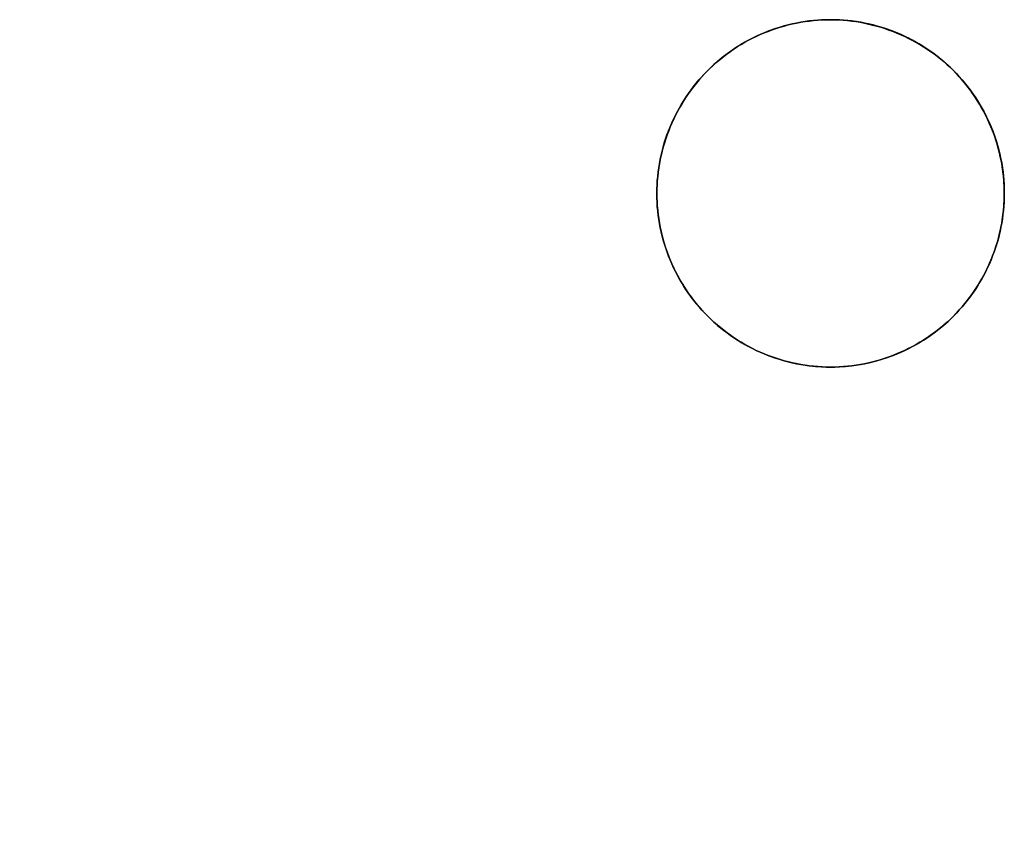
# Model space of a CAD drawing. Header units: millimetres. Extents: x -88 to 88, y -12 to 103.
# Tile 83 of 256: x -84.5 to -80.25, y 30.95 to 34.45. Entities that reach past the tile are written whole.
import ezdxf

# ---------------------------------------------------------------- set-up
doc = ezdxf.new("R2010")
doc.units = ezdxf.units.MM
doc.layers.add('TOP', color=7, linetype='Continuous', true_color=0xc80000)

msp = doc.modelspace()

# ---------------------------------------------------------------- linework, layer by layer
at = {"layer": 'TOP', "color": 254, "true_color": 0xcad1ee, "extrusion": (0.999999, -0.001241, -4.41575e-05)}
msp.add_lwpolyline([(6.7429, 8.921), (55.6592, 10.6616)], dxfattribs=at)
at = {"layer": 'TOP', "color": 254, "true_color": 0xcad1ee}
for points in [[(-80.25, 33.7), (-80.2504, 33.7259), (-80.2518, 33.7517), (-80.254, 33.7775), (-80.2571, 33.8032), (-80.2611, 33.8288), (-80.266, 33.8542), (-80.2718, 33.8795), (-80.2784, 33.9045), (-80.2859, 33.9293), (-80.2943, 33.9538), (-80.3034, 33.978), (-80.3134, 34.0019), (-80.3243, 34.0254), (-80.3359, 34.0485), (-80.3483, 34.0713), (-80.3615, 34.0935), (-80.3755, 34.1153), (-80.3902, 34.1366), (-80.4056, 34.1574), (-80.4218, 34.1777), (-80.4386, 34.1973), (-80.4561, 34.2164), (-80.4743, 34.2349), (-80.493, 34.2527), (-80.5124, 34.2699), (-80.5324, 34.2864), (-80.5529, 34.3022), (-80.574, 34.3172), (-80.5955, 34.3316), (-80.6176, 34.3452), (-80.64, 34.358), (-80.663, 34.37), (-80.6863, 34.3812), (-80.71, 34.3917), (-80.734, 34.4013), (-80.7584, 34.41), (-80.7831, 34.4179), (-80.808, 34.425), (-80.8331, 34.4312), (-80.8584, 34.4365), (-80.884, 34.441), (-80.9096, 34.4445), (-80.9353, 34.4472), (-80.9612, 34.449), (-80.9871, 34.4499), (-81.0129, 34.4499), (-81.0388, 34.449), (-81.0647, 34.4472), (-81.0904, 34.4445), (-81.116, 34.441), (-81.1416, 34.4365), (-81.1669, 34.4312), (-81.192, 34.425), (-81.2169, 34.4179), (-81.2416, 34.41), (-81.266, 34.4013), (-81.29, 34.3917), (-81.3137, 34.3812), (-81.337, 34.37), (-81.36, 34.358), (-81.3824, 34.3452), (-81.4045, 34.3316), (-81.426, 34.3172), (-81.4471, 34.3022), (-81.4676, 34.2864), (-81.4876, 34.2699), (-81.507, 34.2527), (-81.5257, 34.2349), (-81.5439, 34.2164), (-81.5614, 34.1973), (-81.5782, 34.1777), (-81.5944, 34.1574), (-81.6098, 34.1366), (-81.6245, 34.1153), (-81.6385, 34.0935), (-81.6517, 34.0713), (-81.6641, 34.0485), (-81.6757, 34.0254), (-81.6866, 34.0019), (-81.6966, 33.978), (-81.7057, 33.9538), (-81.7141, 33.9293), (-81.7216, 33.9045), (-81.7282, 33.8795), (-81.734, 33.8542), (-81.7389, 33.8288), (-81.7429, 33.8032), (-81.746, 33.7775), (-81.7482, 33.7517), (-81.7496, 33.7259), (-81.75, 33.7)], [(-81.75, 33.7), (-81.7496, 33.6741), (-81.7482, 33.6483), (-81.746, 33.6225), (-81.7429, 33.5968), (-81.7389, 33.5712), (-81.734, 33.5458), (-81.7282, 33.5205), (-81.7216, 33.4955), (-81.7141, 33.4707), (-81.7057, 33.4462), (-81.6966, 33.422), (-81.6866, 33.3981), (-81.6757, 33.3746), (-81.6641, 33.3515), (-81.6517, 33.3287), (-81.6385, 33.3065), (-81.6245, 33.2847), (-81.6098, 33.2634), (-81.5944, 33.2426), (-81.5782, 33.2223), (-81.5614, 33.2027), (-81.5439, 33.1836), (-81.5257, 33.1651), (-81.507, 33.1473), (-81.4876, 33.1301), (-81.4676, 33.1136), (-81.4471, 33.0978), (-81.426, 33.0828), (-81.4045, 33.0684), (-81.3824, 33.0548), (-81.36, 33.042), (-81.337, 33.03), (-81.3137, 33.0188), (-81.29, 33.0083), (-81.266, 32.9987), (-81.2416, 32.99), (-81.2169, 32.9821), (-81.192, 32.975), (-81.1669, 32.9688), (-81.1416, 32.9635), (-81.116, 32.959), (-81.0904, 32.9555), (-81.0647, 32.9528), (-81.0388, 32.951), (-81.0129, 32.9501), (-80.9871, 32.9501), (-80.9612, 32.951), (-80.9353, 32.9528), (-80.9096, 32.9555), (-80.884, 32.959), (-80.8584, 32.9635), (-80.8331, 32.9688), (-80.808, 32.975), (-80.7831, 32.9821), (-80.7584, 32.99), (-80.734, 32.9987), (-80.71, 33.0083), (-80.6863, 33.0188), (-80.663, 33.03), (-80.64, 33.042), (-80.6176, 33.0548), (-80.5955, 33.0684), (-80.574, 33.0828), (-80.5529, 33.0978), (-80.5324, 33.1136), (-80.5124, 33.1301), (-80.493, 33.1473), (-80.4743, 33.1651), (-80.4561, 33.1836), (-80.4386, 33.2027), (-80.4218, 33.2223), (-80.4056, 33.2426), (-80.3902, 33.2634), (-80.3755, 33.2847), (-80.3615, 33.3065), (-80.3483, 33.3287), (-80.3359, 33.3515), (-80.3243, 33.3746), (-80.3134, 33.3981), (-80.3034, 33.422), (-80.2943, 33.4462), (-80.2859, 33.4707), (-80.2784, 33.4955), (-80.2718, 33.5205), (-80.266, 33.5458), (-80.2611, 33.5712), (-80.2571, 33.5968), (-80.254, 33.6225), (-80.2518, 33.6483), (-80.2504, 33.6741), (-80.25, 33.7)]]:
    msp.add_lwpolyline(points, dxfattribs=at)
at = {"layer": 'TOP', "color": 254, "true_color": 0xcad1ee, "extrusion": (1, 0, 0)}
for points in [[(34.45, 12.7586), (32.95, 12.7053)], [(32.95, 12.7054), (32.95, 13.0058)]]:
    msp.add_lwpolyline(points, dxfattribs=at)
at = {"layer": 'TOP', "color": 254, "true_color": 0xcad1ee, "extrusion": (-3.4898e-18, 1, 1.71753e-09)}
msp.add_lwpolyline([(81.75, 13.0011), (81.75, 12.7006)], dxfattribs=at)
at = {"layer": 'TOP', "color": 254, "true_color": 0xcad1ee, "extrusion": (-9.81429e-07, 1, -4.08849e-08)}
msp.add_lwpolyline([(81.75, 12.7006), (80.25, 12.763)], dxfattribs=at)
at = {"layer": 'TOP', "color": 254, "true_color": 0xcad1ee, "extrusion": (-8.81459e-18, 1, 2.75477e-09)}
msp.add_lwpolyline([(80.25, 12.7631), (80.25, 13.0636)], dxfattribs=at)
at = {"layer": 'TOP', "color": 254, "true_color": 0xcad1ee}
for points in [[(-80.25, 33.7, 12.7631), (-80.2502, 33.719, 12.7638), (-80.251, 33.7378, 12.7644), (-80.2521, 33.7566, 12.765), (-80.2538, 33.7752, 12.7656), (-80.2559, 33.7938, 12.7662), (-80.2584, 33.8121, 12.7667), (-80.2614, 33.8304, 12.7673), (-80.2648, 33.8485, 12.7678), (-80.2687, 33.8664, 12.7682), (-80.273, 33.8842, 12.7687), (-80.2777, 33.9018, 12.7691), (-80.2828, 33.9192, 12.7695), (-80.2883, 33.9365, 12.7699), (-80.2942, 33.9536, 12.7703), (-80.3004, 33.9704, 12.7706), (-80.3071, 33.9871, 12.7709), (-80.3145, 34.0042, 12.7713), (-80.3222, 34.0211, 12.7715), (-80.3304, 34.0378, 12.7718), (-80.3389, 34.0542, 12.772), (-80.3478, 34.0704, 12.7722), (-80.3572, 34.0863, 12.7724), (-80.3668, 34.102, 12.7726), (-80.3769, 34.1174, 12.7727), (-80.3873, 34.1325, 12.7728), (-80.398, 34.1474, 12.7729), (-80.4092, 34.162, 12.7729), (-80.4206, 34.1762, 12.773), (-80.4324, 34.1902, 12.773), (-80.4445, 34.2039, 12.773), (-80.457, 34.2173, 12.7729), (-80.4697, 34.2304, 12.7729), (-80.4828, 34.2431, 12.7728), (-80.4962, 34.2556, 12.7727), (-80.5099, 34.2677, 12.7725), (-80.5239, 34.2795, 12.7724), (-80.5382, 34.2909, 12.7722), (-80.5527, 34.302, 12.772), (-80.5676, 34.3128, 12.7717), (-80.5827, 34.3232, 12.7715), (-80.5981, 34.3332, 12.7712), (-80.6138, 34.3429, 12.7709), (-80.6297, 34.3522, 12.7706), (-80.6459, 34.3611, 12.7702), (-80.6623, 34.3697, 12.7698), (-80.679, 34.3778, 12.7694), (-80.6959, 34.3856, 12.769), (-80.713, 34.3929, 12.7686), (-80.7297, 34.3996, 12.7681), (-80.7466, 34.4059, 12.7676), (-80.7636, 34.4118, 12.7671), (-80.7809, 34.4173, 12.7666), (-80.7984, 34.4224, 12.7661), (-80.816, 34.4271, 12.7655), (-80.8338, 34.4313, 12.7649), (-80.8517, 34.4352, 12.7643), (-80.8698, 34.4386, 12.7637), (-80.8881, 34.4416, 12.763), (-80.9065, 34.4442, 12.7623), (-80.925, 34.4462, 12.7616), (-80.9437, 34.4479, 12.7609), (-80.9624, 34.4491, 12.7602), (-80.9813, 34.4498, 12.7594), (-81.0003, 34.45, 12.7586), (-81.0187, 34.4498, 12.7579), (-81.0371, 34.4491, 12.7571), (-81.0554, 34.4479, 12.7563), (-81.0738, 34.4463, 12.7554), (-81.0921, 34.4443, 12.7546), (-81.1103, 34.4418, 12.7538), (-81.1285, 34.4389, 12.7529), (-81.1466, 34.4355, 12.752), (-81.1646, 34.4317, 12.7511), (-81.1825, 34.4274, 12.7502), (-81.2003, 34.4227, 12.7493), (-81.218, 34.4176, 12.7484), (-81.2355, 34.412, 12.7475), (-81.2529, 34.4061, 12.7465), (-81.2702, 34.3996, 12.7456), (-81.2872, 34.3928, 12.7446), (-81.3042, 34.3856, 12.7437), (-81.3209, 34.3779, 12.7427), (-81.3374, 34.3698, 12.7417), (-81.3537, 34.3613, 12.7407), (-81.3698, 34.3524, 12.7397), (-81.3857, 34.3432, 12.7387), (-81.4014, 34.3335, 12.7377), (-81.4168, 34.3235, 12.7367), (-81.432, 34.313, 12.7357), (-81.4469, 34.3023, 12.7347), (-81.4615, 34.2911, 12.7337), (-81.4759, 34.2796, 12.7327), (-81.49, 34.2678, 12.7317), (-81.5038, 34.2556, 12.7307), (-81.5173, 34.2431, 12.7297), (-81.5304, 34.2302, 12.7287), (-81.5433, 34.2171, 12.7277), (-81.5558, 34.2036, 12.7267), (-81.568, 34.1898, 12.7257), (-81.5798, 34.1757, 12.7247), (-81.5913, 34.1613, 12.7237), (-81.6024, 34.1467, 12.7227), (-81.6132, 34.1318, 12.7217), (-81.6236, 34.1166, 12.7207), (-81.6336, 34.1012, 12.7198), (-81.6433, 34.0855, 12.7188), (-81.6526, 34.0696, 12.7179), (-81.6614, 34.0535, 12.7169), (-81.6699, 34.0372, 12.716), (-81.678, 34.0206, 12.7151), (-81.6857, 34.0039, 12.7141), (-81.6929, 33.987, 12.7132), (-81.6997, 33.9699, 12.7123), (-81.7062, 33.9526, 12.7115), (-81.7121, 33.9352, 12.7106), (-81.7177, 33.9177, 12.7097), (-81.7228, 33.9, 12.7089), (-81.7275, 33.8822, 12.7081), (-81.7317, 33.8643, 12.7072), (-81.7355, 33.8463, 12.7064), (-81.7389, 33.8282, 12.7057), (-81.7418, 33.81, 12.7049), (-81.7443, 33.7918, 12.7041), (-81.7464, 33.7735, 12.7034), (-81.748, 33.7552, 12.7027), (-81.7491, 33.7368, 12.702), (-81.7498, 33.7184, 12.7013), (-81.75, 33.7, 12.7006)], [(-81.75, 33.7, 13.0011), (-81.7498, 33.7184, 13.0017), (-81.7491, 33.7368, 13.0024), (-81.748, 33.7552, 13.0031), (-81.7464, 33.7735, 13.0038), (-81.7443, 33.7918, 13.0046), (-81.7418, 33.81, 13.0053), (-81.7389, 33.8282, 13.0061), (-81.7355, 33.8463, 13.0069), (-81.7317, 33.8643, 13.0077), (-81.7275, 33.8822, 13.0085), (-81.7228, 33.9, 13.0093), (-81.7177, 33.9177, 13.0102), (-81.7121, 33.9352, 13.011), (-81.7062, 33.9526, 13.0119), (-81.6998, 33.9699, 13.0128), (-81.6929, 33.987, 13.0137), (-81.6857, 34.0039, 13.0146), (-81.678, 34.0206, 13.0155), (-81.6699, 34.0372, 13.0164), (-81.6614, 34.0535, 13.0174), (-81.6526, 34.0696, 13.0183), (-81.6433, 34.0855, 13.0193), (-81.6336, 34.1012, 13.0202), (-81.6236, 34.1166, 13.0212), (-81.6132, 34.1318, 13.0222), (-81.6024, 34.1467, 13.0232), (-81.5913, 34.1614, 13.0241), (-81.5798, 34.1757, 13.0251), (-81.5679, 34.1898, 13.0261), (-81.5558, 34.2036, 13.0271), (-81.5432, 34.2171, 13.0281), (-81.5304, 34.2303, 13.0291), (-81.5172, 34.2431, 13.0301), (-81.5037, 34.2556, 13.0312), (-81.49, 34.2678, 13.0322), (-81.4759, 34.2797, 13.0332), (-81.4615, 34.2911, 13.0342), (-81.4469, 34.3023, 13.0352), (-81.432, 34.3131, 13.0362), (-81.4168, 34.3235, 13.0372), (-81.4014, 34.3335, 13.0382), (-81.3857, 34.3432, 13.0392), (-81.3698, 34.3524, 13.0402), (-81.3537, 34.3613, 13.0412), (-81.3374, 34.3698, 13.0422), (-81.3209, 34.3779, 13.0431), (-81.3042, 34.3856, 13.0441), (-81.2872, 34.3928, 13.0451), (-81.2702, 34.3996, 13.046), (-81.2529, 34.4061, 13.047), (-81.2355, 34.412, 13.0479), (-81.218, 34.4176, 13.0489), (-81.2003, 34.4227, 13.0498), (-81.1825, 34.4274, 13.0507), (-81.1646, 34.4317, 13.0516), (-81.1466, 34.4355, 13.0525), (-81.1285, 34.4389, 13.0533), (-81.1103, 34.4418, 13.0542), (-81.0921, 34.4443, 13.0551), (-81.0738, 34.4463, 13.0559), (-81.0555, 34.4479, 13.0567), (-81.0371, 34.4491, 13.0575), (-81.0187, 34.4498, 13.0583), (-81.0003, 34.45, 13.0591), (-80.9813, 34.4498, 13.0599), (-80.9625, 34.4491, 13.0606), (-80.9437, 34.4479, 13.0614), (-80.9251, 34.4463, 13.0621), (-80.9066, 34.4442, 13.0628), (-80.8882, 34.4416, 13.0635), (-80.8699, 34.4386, 13.0641), (-80.8519, 34.4352, 13.0647), (-80.8339, 34.4314, 13.0653), (-80.8161, 34.4271, 13.0659), (-80.7985, 34.4224, 13.0665), (-80.7811, 34.4173, 13.067), (-80.7638, 34.4118, 13.0676), (-80.7468, 34.406, 13.0681), (-80.7299, 34.3997, 13.0685), (-80.7132, 34.393, 13.069), (-80.6961, 34.3857, 13.0694), (-80.6792, 34.3779, 13.0699), (-80.6625, 34.3698, 13.0703), (-80.6461, 34.3612, 13.0707), (-80.6299, 34.3523, 13.071), (-80.614, 34.343, 13.0713), (-80.5983, 34.3334, 13.0716), (-80.5829, 34.3233, 13.0719), (-80.5678, 34.3129, 13.0722), (-80.5529, 34.3022, 13.0724), (-80.5383, 34.2911, 13.0726), (-80.524, 34.2796, 13.0728), (-80.51, 34.2678, 13.073), (-80.4963, 34.2557, 13.0731), (-80.483, 34.2433, 13.0732), (-80.4699, 34.2305, 13.0733), (-80.4571, 34.2175, 13.0734), (-80.4447, 34.2041, 13.0734), (-80.4325, 34.1904, 13.0734), (-80.4207, 34.1764, 13.0734), (-80.4093, 34.1621, 13.0734), (-80.3982, 34.1476, 13.0733), (-80.3874, 34.1327, 13.0733), (-80.377, 34.1176, 13.0731), (-80.367, 34.1022, 13.073), (-80.3573, 34.0865, 13.0729), (-80.348, 34.0706, 13.0727), (-80.339, 34.0544, 13.0725), (-80.3305, 34.038, 13.0722), (-80.3223, 34.0214, 13.072), (-80.3146, 34.0044, 13.0717), (-80.3072, 33.9873, 13.0714), (-80.3005, 33.9706, 13.0711), (-80.2942, 33.9538, 13.0707), (-80.2883, 33.9367, 13.0704), (-80.2828, 33.9194, 13.07), (-80.2777, 33.902, 13.0696), (-80.273, 33.8843, 13.0692), (-80.2687, 33.8665, 13.0687), (-80.2649, 33.8486, 13.0682), (-80.2614, 33.8305, 13.0677), (-80.2584, 33.8122, 13.0672), (-80.2559, 33.7938, 13.0666), (-80.2538, 33.7753, 13.0661), (-80.2521, 33.7566, 13.0655), (-80.251, 33.7379, 13.0649), (-80.2502, 33.719, 13.0642), (-80.25, 33.7, 13.0636)], [(-80.25, 33.7, 12.7631), (-80.2502, 33.7184, 12.7638), (-80.2509, 33.7369, 12.7644), (-80.2521, 33.7553, 12.765), (-80.2537, 33.7736, 12.7656), (-80.2558, 33.7919, 12.7661), (-80.2584, 33.8101, 12.7667), (-80.2613, 33.8283, 12.7672), (-80.2648, 33.8464, 12.7677), (-80.2686, 33.8643, 12.7682), (-80.2729, 33.8822, 12.7686), (-80.2777, 33.9, 12.7691), (-80.2828, 33.9176, 12.7695), (-80.2884, 33.9351, 12.7699), (-80.2944, 33.9525, 12.7702), (-80.3008, 33.9698, 12.7706), (-80.3077, 33.9868, 12.7709), (-80.3149, 34.0037, 12.7712), (-80.3226, 34.0204, 12.7715), (-80.3306, 34.037, 12.7718), (-80.339, 34.0533, 12.772), (-80.3479, 34.0694, 12.7722), (-80.3571, 34.0854, 12.7724), (-80.3667, 34.101, 12.7725), (-80.3767, 34.1165, 12.7727), (-80.387, 34.1317, 12.7728), (-80.3978, 34.1466, 12.7729), (-80.4089, 34.1613, 12.7729), (-80.4203, 34.1757, 12.773), (-80.4321, 34.1898, 12.773), (-80.4443, 34.2037, 12.773), (-80.4568, 34.2172, 12.7729), (-80.4697, 34.2304, 12.7729), (-80.4829, 34.2432, 12.7728), (-80.4964, 34.2558, 12.7727), (-80.5103, 34.2679, 12.7725), (-80.5244, 34.2798, 12.7724), (-80.5388, 34.2912, 12.7722), (-80.5535, 34.3023, 12.772), (-80.5684, 34.313, 12.7717), (-80.5836, 34.3234, 12.7715), (-80.5991, 34.3334, 12.7712), (-80.6148, 34.343, 12.7709), (-80.6307, 34.3522, 12.7705), (-80.6468, 34.361, 12.7702), (-80.6631, 34.3694, 12.7698), (-80.6797, 34.3775, 12.7694), (-80.6964, 34.3851, 12.769), (-80.7133, 34.3924, 12.7685), (-80.7304, 34.3992, 12.7681), (-80.7476, 34.4056, 12.7676), (-80.765, 34.4116, 12.7671), (-80.7825, 34.4172, 12.7665), (-80.8001, 34.4224, 12.766), (-80.8179, 34.4271, 12.7654), (-80.8358, 34.4314, 12.7648), (-80.8538, 34.4352, 12.7642), (-80.8718, 34.4387, 12.7636), (-80.89, 34.4417, 12.7629), (-80.9082, 34.4442, 12.7623), (-80.9265, 34.4463, 12.7616), (-80.9448, 34.4479, 12.7609), (-80.9632, 34.4491, 12.7602), (-80.9816, 34.4498, 12.7594), (-81.0001, 34.45, 12.7587), (-81.0185, 34.4498, 12.7579), (-81.0369, 34.4491, 12.7571), (-81.0553, 34.448, 12.7563), (-81.0736, 34.4464, 12.7555), (-81.0919, 34.4444, 12.7546), (-81.1101, 34.4419, 12.7538), (-81.1282, 34.439, 12.7529), (-81.1463, 34.4356, 12.752), (-81.1643, 34.4318, 12.7512), (-81.1822, 34.4275, 12.7503), (-81.1999, 34.4229, 12.7494), (-81.2176, 34.4177, 12.7484), (-81.2351, 34.4122, 12.7475), (-81.2525, 34.4062, 12.7466), (-81.2698, 34.3998, 12.7456), (-81.2869, 34.3929, 12.7447), (-81.3038, 34.3857, 12.7437), (-81.3205, 34.378, 12.7427), (-81.3371, 34.37, 12.7417), (-81.3534, 34.3615, 12.7408), (-81.3695, 34.3526, 12.7398), (-81.3854, 34.3433, 12.7388), (-81.4011, 34.3337, 12.7378), (-81.4165, 34.3236, 12.7368), (-81.4317, 34.3132, 12.7358), (-81.4466, 34.3024, 12.7348), (-81.4613, 34.2913, 12.7337), (-81.4757, 34.2798, 12.7327), (-81.4898, 34.268, 12.7317), (-81.5036, 34.2558, 12.7307), (-81.517, 34.2433, 12.7297), (-81.5302, 34.2305, 12.7287), (-81.543, 34.2173, 12.7277), (-81.5555, 34.2038, 12.7267), (-81.5676, 34.19, 12.7257), (-81.5794, 34.1759, 12.7247), (-81.5909, 34.1615, 12.7237), (-81.6019, 34.1469, 12.7227), (-81.6127, 34.1319, 12.7217), (-81.623, 34.1167, 12.7208), (-81.633, 34.1012, 12.7198), (-81.6426, 34.0855, 12.7188), (-81.6518, 34.0696, 12.7179), (-81.6606, 34.0534, 12.7169), (-81.6691, 34.037, 12.716), (-81.6771, 34.0205, 12.7151), (-81.6848, 34.0037, 12.7142), (-81.6921, 33.9868, 12.7132), (-81.6989, 33.9697, 12.7123), (-81.7054, 33.9524, 12.7115), (-81.7114, 33.935, 12.7106), (-81.717, 33.9174, 12.7097), (-81.7222, 33.8998, 12.7089), (-81.7269, 33.882, 12.7081), (-81.7313, 33.8641, 12.7072), (-81.7351, 33.8461, 12.7064), (-81.7386, 33.828, 12.7056), (-81.7416, 33.8098, 12.7049), (-81.7441, 33.7916, 12.7041), (-81.7462, 33.7734, 12.7034), (-81.7479, 33.7551, 12.7027), (-81.7491, 33.7367, 12.702), (-81.7498, 33.7184, 12.7013), (-81.75, 33.7, 12.7006)], [(-81.75, 33.7, 13.0011), (-81.7498, 33.7184, 13.0017), (-81.7491, 33.7368, 13.0024), (-81.748, 33.7551, 13.0031), (-81.7464, 33.7735, 13.0038), (-81.7443, 33.7918, 13.0046), (-81.7418, 33.81, 13.0053), (-81.7389, 33.8282, 13.0061), (-81.7356, 33.8463, 13.0069), (-81.7317, 33.8643, 13.0077), (-81.7275, 33.8822, 13.0085), (-81.7228, 33.9, 13.0093), (-81.7177, 33.9176, 13.0102), (-81.7122, 33.9352, 13.011), (-81.7062, 33.9526, 13.0119), (-81.6998, 33.9698, 13.0128), (-81.693, 33.9869, 13.0137), (-81.6857, 34.0039, 13.0146), (-81.678, 34.0207, 13.0155), (-81.6699, 34.0372, 13.0164), (-81.6614, 34.0536, 13.0174), (-81.6526, 34.0697, 13.0183), (-81.6433, 34.0856, 13.0193), (-81.6337, 34.1012, 13.0202), (-81.6237, 34.1166, 13.0212), (-81.6133, 34.1318, 13.0222), (-81.6025, 34.1466, 13.0231), (-81.5914, 34.1613, 13.0241), (-81.5799, 34.1756, 13.0251), (-81.5681, 34.1897, 13.0261), (-81.5559, 34.2035, 13.0271), (-81.5433, 34.217, 13.0281), (-81.5304, 34.2303, 13.0291), (-81.5172, 34.2432, 13.0301), (-81.5037, 34.2557, 13.0312), (-81.4899, 34.2679, 13.0322), (-81.4758, 34.2798, 13.0332), (-81.4614, 34.2913, 13.0342), (-81.4468, 34.3024, 13.0352), (-81.4319, 34.3132, 13.0362), (-81.4168, 34.3236, 13.0372), (-81.4014, 34.3336, 13.0382), (-81.3857, 34.3432, 13.0392), (-81.3699, 34.3525, 13.0402), (-81.3538, 34.3613, 13.0412), (-81.3374, 34.3698, 13.0422), (-81.3209, 34.3779, 13.0432), (-81.3041, 34.3856, 13.0441), (-81.2871, 34.3929, 13.0451), (-81.2701, 34.3997, 13.0461), (-81.2528, 34.4061, 13.047), (-81.2354, 34.4121, 13.0479), (-81.2179, 34.4176, 13.0489), (-81.2002, 34.4227, 13.0498), (-81.1824, 34.4274, 13.0507), (-81.1645, 34.4317, 13.0516), (-81.1465, 34.4355, 13.0525), (-81.1284, 34.4389, 13.0534), (-81.1103, 34.4418, 13.0542), (-81.092, 34.4443, 13.0551), (-81.0737, 34.4463, 13.0559), (-81.0554, 34.4479, 13.0567), (-81.0371, 34.4491, 13.0575), (-81.0187, 34.4498, 13.0583), (-81.0003, 34.45, 13.0591), (-80.9819, 34.4498, 13.0598), (-80.9636, 34.4491, 13.0606), (-80.9452, 34.4479, 13.0613), (-80.9269, 34.4463, 13.062), (-80.9086, 34.4442, 13.0627), (-80.8904, 34.4416, 13.0634), (-80.8722, 34.4386, 13.064), (-80.8542, 34.4352, 13.0646), (-80.8362, 34.4313, 13.0653), (-80.8183, 34.427, 13.0658), (-80.8004, 34.4222, 13.0664), (-80.7828, 34.417, 13.067), (-80.7652, 34.4114, 13.0675), (-80.7478, 34.4054, 13.068), (-80.7305, 34.399, 13.0685), (-80.7134, 34.3921, 13.069), (-80.6964, 34.3848, 13.0694), (-80.6796, 34.3772, 13.0698), (-80.6631, 34.3691, 13.0702), (-80.6467, 34.3607, 13.0706), (-80.6305, 34.3518, 13.071), (-80.6146, 34.3426, 13.0713), (-80.5988, 34.333, 13.0716), (-80.5834, 34.323, 13.0719), (-80.5681, 34.3127, 13.0722), (-80.5532, 34.302, 13.0724), (-80.5385, 34.2909, 13.0726), (-80.5241, 34.2794, 13.0728), (-80.51, 34.2677, 13.073), (-80.4962, 34.2555, 13.0731), (-80.4827, 34.243, 13.0732), (-80.4695, 34.2302, 13.0733), (-80.4567, 34.217, 13.0734), (-80.4442, 34.2036, 13.0734), (-80.432, 34.1898, 13.0734), (-80.4202, 34.1757, 13.0734), (-80.4087, 34.1613, 13.0734), (-80.3975, 34.1466, 13.0733), (-80.3868, 34.1317, 13.0732), (-80.3764, 34.1165, 13.0731), (-80.3663, 34.1011, 13.073), (-80.3567, 34.0854, 13.0728), (-80.3474, 34.0695, 13.0727), (-80.3385, 34.0534, 13.0725), (-80.33, 34.0371, 13.0722), (-80.322, 34.0205, 13.072), (-80.3143, 34.0038, 13.0717), (-80.307, 33.9869, 13.0714), (-80.3002, 33.9698, 13.0711), (-80.2938, 33.9525, 13.0707), (-80.2878, 33.9351, 13.0703), (-80.2822, 33.9175, 13.07), (-80.2771, 33.8999, 13.0695), (-80.2724, 33.8821, 13.0691), (-80.2682, 33.8642, 13.0686), (-80.2644, 33.8463, 13.0682), (-80.261, 33.8282, 13.0677), (-80.2581, 33.8101, 13.0671), (-80.2556, 33.7919, 13.0666), (-80.2536, 33.7736, 13.066), (-80.252, 33.7553, 13.0654), (-80.2509, 33.7369, 13.0648), (-80.2502, 33.7185, 13.0642), (-80.25, 33.7, 13.0636)], [(-81.75, 33.7, 12.7006), (-81.7498, 33.6816, 12.7), (-81.7491, 33.6632, 12.6994), (-81.748, 33.6448, 12.6988), (-81.7464, 33.6265, 12.6982), (-81.7443, 33.6082, 12.6976), (-81.7418, 33.5899, 12.6971), (-81.7389, 33.5718, 12.6965), (-81.7355, 33.5537, 12.696), (-81.7317, 33.5357, 12.6956), (-81.7275, 33.5177, 12.6951), (-81.7228, 33.4999, 12.6947), (-81.7177, 33.4823, 12.6943), (-81.7121, 33.4647, 12.6939), (-81.7061, 33.4473, 12.6935), (-81.6997, 33.43, 12.6932), (-81.6929, 33.4129, 12.6929), (-81.6856, 33.396, 12.6926), (-81.678, 33.3793, 12.6923), (-81.6699, 33.3627, 12.692), (-81.6614, 33.3464, 12.6918), (-81.6525, 33.3303, 12.6916), (-81.6432, 33.3144, 12.6914), (-81.6336, 33.2987, 12.6913), (-81.6235, 33.2833, 12.6911), (-81.6131, 33.2681, 12.691), (-81.6023, 33.2532, 12.691), (-81.5912, 33.2385, 12.6909), (-81.5796, 33.2241, 12.6909), (-81.5678, 33.21, 12.6909), (-81.5556, 33.1962, 12.6909), (-81.5431, 33.1827, 12.6909), (-81.5302, 33.1695, 12.691), (-81.517, 33.1567, 12.6911), (-81.5035, 33.1442, 12.6912), (-81.4897, 33.132, 12.6914), (-81.4756, 33.1201, 12.6915), (-81.4612, 33.1086, 12.6917), (-81.4466, 33.0975, 12.692), (-81.4316, 33.0867, 12.6922), (-81.4164, 33.0763, 12.6925), (-81.401, 33.0663, 12.6928), (-81.3853, 33.0566, 12.6931), (-81.3694, 33.0473, 12.6934), (-81.3533, 33.0385, 12.6938), (-81.337, 33.03, 12.6942), (-81.3204, 33.0219, 12.6946), (-81.3037, 33.0142, 12.695), (-81.2868, 33.007, 12.6955), (-81.2697, 33.0002, 12.6959), (-81.2524, 32.9938, 12.6964), (-81.235, 32.9878, 12.6969), (-81.2174, 32.9822, 12.6975), (-81.1997, 32.9771, 12.698), (-81.1819, 32.9724, 12.6986), (-81.164, 32.9682, 12.6992), (-81.146, 32.9644, 12.6998), (-81.1279, 32.961, 12.7004), (-81.1097, 32.9581, 12.7011), (-81.0915, 32.9556, 12.7018), (-81.0732, 32.9536, 12.7024), (-81.0549, 32.952, 12.7032), (-81.0365, 32.9509, 12.7039), (-81.0181, 32.9502, 12.7046), (-80.9997, 32.95, 12.7054), (-80.9813, 32.9502, 12.7062), (-80.9629, 32.9509, 12.7069), (-80.9445, 32.9521, 12.7077), (-80.9262, 32.9537, 12.7086), (-80.9079, 32.9557, 12.7094), (-80.8897, 32.9582, 12.7103), (-80.8715, 32.9611, 12.7111), (-80.8534, 32.9645, 12.712), (-80.8354, 32.9683, 12.7129), (-80.8175, 32.9726, 12.7138), (-80.7997, 32.9773, 12.7147), (-80.782, 32.9824, 12.7156), (-80.7645, 32.988, 12.7165), (-80.7471, 32.9939, 12.7175), (-80.7298, 33.0003, 12.7184), (-80.7128, 33.0072, 12.7194), (-80.6959, 33.0144, 12.7203), (-80.6791, 33.0221, 12.7213), (-80.6626, 33.0302, 12.7222), (-80.6463, 33.0387, 12.7232), (-80.6302, 33.0476, 12.7242), (-80.6143, 33.0568, 12.7252), (-80.5986, 33.0665, 12.7262), (-80.5832, 33.0765, 12.7272), (-80.568, 33.0869, 12.7282), (-80.5531, 33.0977, 12.7292), (-80.5385, 33.1089, 12.7302), (-80.5241, 33.1203, 12.7312), (-80.51, 33.1322, 12.7322), (-80.4963, 33.1444, 12.7332), (-80.4828, 33.1569, 12.7342), (-80.4696, 33.1697, 12.7352), (-80.4568, 33.1829, 12.7362), (-80.4442, 33.1964, 12.7372), (-80.4321, 33.2102, 12.7382), (-80.4202, 33.2243, 12.7392), (-80.4087, 33.2387, 12.7402), (-80.3976, 33.2533, 12.7411), (-80.3868, 33.2682, 12.7421), (-80.3764, 33.2834, 12.7431), (-80.3664, 33.2988, 12.744), (-80.3567, 33.3145, 12.745), (-80.3474, 33.3304, 12.7459), (-80.3386, 33.3465, 12.7469), (-80.3301, 33.3628, 12.7478), (-80.322, 33.3794, 12.7487), (-80.3143, 33.3961, 12.7496), (-80.3071, 33.413, 12.7505), (-80.3003, 33.4301, 12.7514), (-80.2938, 33.4474, 12.7523), (-80.2879, 33.4648, 12.7532), (-80.2823, 33.4823, 12.754), (-80.2772, 33.5, 12.7549), (-80.2725, 33.5178, 12.7557), (-80.2683, 33.5357, 12.7565), (-80.2645, 33.5537, 12.7573), (-80.2611, 33.5718, 12.7581), (-80.2582, 33.59, 12.7589), (-80.2557, 33.6082, 12.7596), (-80.2536, 33.6265, 12.7603), (-80.252, 33.6448, 12.7611), (-80.2509, 33.6632, 12.7618), (-80.2502, 33.6816, 12.7624), (-80.25, 33.7, 12.7631)], [(-80.25, 33.7, 13.0636), (-80.2502, 33.6816, 13.0629), (-80.2509, 33.6632, 13.0622), (-80.252, 33.6448, 13.0615), (-80.2536, 33.6265, 13.0608), (-80.2557, 33.6082, 13.0601), (-80.2582, 33.59, 13.0593), (-80.2611, 33.5718, 13.0585), (-80.2645, 33.5537, 13.0578), (-80.2683, 33.5357, 13.057), (-80.2725, 33.5178, 13.0561), (-80.2772, 33.5, 13.0553), (-80.2823, 33.4823, 13.0545), (-80.2879, 33.4648, 13.0536), (-80.2938, 33.4474, 13.0528), (-80.3003, 33.4301, 13.0519), (-80.3071, 33.413, 13.051), (-80.3143, 33.3961, 13.0501), (-80.322, 33.3794, 13.0492), (-80.3301, 33.3628, 13.0483), (-80.3386, 33.3465, 13.0473), (-80.3474, 33.3304, 13.0464), (-80.3567, 33.3145, 13.0454), (-80.3664, 33.2988, 13.0445), (-80.3764, 33.2834, 13.0435), (-80.3868, 33.2682, 13.0426), (-80.3976, 33.2533, 13.0416), (-80.4087, 33.2387, 13.0406), (-80.4202, 33.2243, 13.0396), (-80.432, 33.2102, 13.0386), (-80.4442, 33.1964, 13.0376), (-80.4567, 33.1829, 13.0366), (-80.4696, 33.1698, 13.0356), (-80.4827, 33.1569, 13.0346), (-80.4962, 33.1444, 13.0336), (-80.51, 33.1322, 13.0326), (-80.5241, 33.1204, 13.0316), (-80.5385, 33.1089, 13.0306), (-80.5531, 33.0977, 13.0296), (-80.568, 33.087, 13.0286), (-80.5832, 33.0765, 13.0276), (-80.5986, 33.0665, 13.0266), (-80.6143, 33.0568, 13.0256), (-80.6302, 33.0476, 13.0247), (-80.6463, 33.0387, 13.0237), (-80.6626, 33.0302, 13.0227), (-80.6791, 33.0221, 13.0217), (-80.6959, 33.0144, 13.0208), (-80.7128, 33.0072, 13.0198), (-80.7298, 33.0003, 13.0188), (-80.7471, 32.9939, 13.0179), (-80.7645, 32.988, 13.017), (-80.782, 32.9824, 13.016), (-80.7997, 32.9773, 13.0151), (-80.8175, 32.9726, 13.0142), (-80.8354, 32.9683, 13.0133), (-80.8534, 32.9645, 13.0124), (-80.8715, 32.9611, 13.0116), (-80.8897, 32.9582, 13.0107), (-80.9079, 32.9557, 13.0099), (-80.9262, 32.9537, 13.009), (-80.9445, 32.9521, 13.0082), (-80.9629, 32.9509, 13.0074), (-80.9813, 32.9502, 13.0066), (-80.9997, 32.95, 13.0058), (-81.0187, 32.9502, 13.005), (-81.0375, 32.9509, 13.0043), (-81.0563, 32.9521, 13.0035), (-81.0749, 32.9537, 13.0028), (-81.0934, 32.9558, 13.0021), (-81.1118, 32.9584, 13.0015), (-81.13, 32.9614, 13.0008), (-81.1481, 32.9648, 13.0002), (-81.1661, 32.9686, 12.9996), (-81.1839, 32.9729, 12.999), (-81.2015, 32.9776, 12.9984), (-81.2189, 32.9827, 12.9979), (-81.2362, 32.9882, 12.9973), (-81.2532, 32.994, 12.9968), (-81.2701, 33.0003, 12.9963), (-81.2868, 33.007, 12.9959), (-81.3039, 33.0143, 12.9954), (-81.3208, 33.0221, 12.995), (-81.3375, 33.0302, 12.9946), (-81.3539, 33.0388, 12.9942), (-81.3701, 33.0477, 12.9938), (-81.386, 33.057, 12.9935), (-81.4017, 33.0666, 12.9932), (-81.4171, 33.0767, 12.9929), (-81.4322, 33.0871, 12.9926), (-81.4471, 33.0978, 12.9924), (-81.4617, 33.1089, 12.9922), (-81.476, 33.1204, 12.992), (-81.49, 33.1322, 12.9918), (-81.5037, 33.1443, 12.9917), (-81.517, 33.1567, 12.9916), (-81.5301, 33.1695, 12.9915), (-81.5429, 33.1825, 12.9914), (-81.5553, 33.1959, 12.9913), (-81.5675, 33.2096, 12.9913), (-81.5793, 33.2236, 12.9913), (-81.5907, 33.2379, 12.9913), (-81.6018, 33.2524, 12.9914), (-81.6126, 33.2673, 12.9915), (-81.623, 33.2824, 12.9916), (-81.633, 33.2978, 12.9917), (-81.6427, 33.3135, 12.9919), (-81.652, 33.3294, 12.992), (-81.661, 33.3456, 12.9922), (-81.6695, 33.362, 12.9925), (-81.6777, 33.3787, 12.9927), (-81.6854, 33.3956, 12.993), (-81.6928, 33.4127, 12.9933), (-81.6995, 33.4294, 12.9936), (-81.7058, 33.4462, 12.9939), (-81.7117, 33.4633, 12.9943), (-81.7172, 33.4806, 12.9947), (-81.7223, 33.498, 12.9951), (-81.727, 33.5157, 12.9955), (-81.7313, 33.5335, 12.9959), (-81.7351, 33.5514, 12.9964), (-81.7386, 33.5695, 12.9969), (-81.7416, 33.5878, 12.9974), (-81.7441, 33.6062, 12.998), (-81.7462, 33.6247, 12.9986), (-81.7479, 33.6434, 12.9992), (-81.749, 33.6621, 12.9998), (-81.7498, 33.681, 13.0004), (-81.75, 33.7, 13.0011)], [(-81.75, 33.7, 12.7006), (-81.7498, 33.6816, 12.7), (-81.7491, 33.6632, 12.6994), (-81.748, 33.6448, 12.6987), (-81.7464, 33.6265, 12.6982), (-81.7443, 33.6082, 12.6976), (-81.7418, 33.5899, 12.6971), (-81.7389, 33.5718, 12.6965), (-81.7355, 33.5536, 12.696), (-81.7317, 33.5356, 12.6956), (-81.7275, 33.5177, 12.6951), (-81.7228, 33.4999, 12.6947), (-81.7177, 33.4822, 12.6942), (-81.7121, 33.4647, 12.6939), (-81.7061, 33.4473, 12.6935), (-81.6997, 33.43, 12.6931), (-81.6929, 33.4129, 12.6928), (-81.6856, 33.3959, 12.6925), (-81.6779, 33.3792, 12.6923), (-81.6698, 33.3626, 12.692), (-81.6614, 33.3463, 12.6918), (-81.6525, 33.3302, 12.6916), (-81.6433, 33.3143, 12.6914), (-81.6336, 33.2987, 12.6913), (-81.6236, 33.2833, 12.6911), (-81.6132, 33.2682, 12.691), (-81.6025, 33.2533, 12.6909), (-81.5913, 33.2387, 12.6909), (-81.5799, 33.2243, 12.6909), (-81.568, 33.2102, 12.6909), (-81.5558, 33.1964, 12.6909), (-81.5433, 33.1829, 12.6909), (-81.5304, 33.1697, 12.691), (-81.5172, 33.1568, 12.6911), (-81.5036, 33.1443, 12.6912), (-81.4898, 33.1321, 12.6914), (-81.4758, 33.1202, 12.6915), (-81.4614, 33.1087, 12.6917), (-81.4468, 33.0976, 12.6919), (-81.4319, 33.0868, 12.6922), (-81.4167, 33.0764, 12.6924), (-81.4013, 33.0664, 12.6927), (-81.3857, 33.0568, 12.6931), (-81.3698, 33.0475, 12.6934), (-81.3537, 33.0386, 12.6937), (-81.3374, 33.0302, 12.6941), (-81.3208, 33.0221, 12.6945), (-81.3041, 33.0144, 12.695), (-81.2871, 33.0071, 12.6954), (-81.27, 33.0003, 12.6959), (-81.2528, 32.9939, 12.6964), (-81.2354, 32.9879, 12.6969), (-81.2179, 32.9824, 12.6974), (-81.2002, 32.9773, 12.698), (-81.1824, 32.9726, 12.6986), (-81.1645, 32.9683, 12.6992), (-81.1464, 32.9645, 12.6998), (-81.1283, 32.9611, 12.7004), (-81.1102, 32.9582, 12.7011), (-81.0919, 32.9557, 12.7017), (-81.0736, 32.9537, 12.7024), (-81.0553, 32.9521, 12.7031), (-81.0369, 32.9509, 12.7039), (-81.0186, 32.9502, 12.7046), (-81.0002, 32.95, 12.7054), (-80.9818, 32.9502, 12.7061), (-80.9634, 32.9509, 12.7069), (-80.9451, 32.9521, 12.7077), (-80.9268, 32.9537, 12.7085), (-80.9085, 32.9558, 12.7094), (-80.8903, 32.9584, 12.7102), (-80.8722, 32.9614, 12.7111), (-80.8541, 32.9648, 12.712), (-80.8361, 32.9687, 12.7128), (-80.8182, 32.973, 12.7137), (-80.8004, 32.9778, 12.7147), (-80.7827, 32.983, 12.7156), (-80.7652, 32.9886, 12.7165), (-80.7478, 32.9946, 12.7174), (-80.7305, 33.001, 12.7184), (-80.7134, 33.0079, 12.7193), (-80.6964, 33.0151, 12.7203), (-80.6797, 33.0228, 12.7213), (-80.6631, 33.0309, 12.7222), (-80.6467, 33.0393, 12.7232), (-80.6305, 33.0481, 12.7242), (-80.6146, 33.0574, 12.7252), (-80.5989, 33.067, 12.7262), (-80.5834, 33.0769, 12.7272), (-80.5682, 33.0873, 12.7282), (-80.5532, 33.098, 12.7292), (-80.5385, 33.1091, 12.7302), (-80.5241, 33.1205, 12.7312), (-80.51, 33.1323, 12.7322), (-80.4962, 33.1444, 12.7332), (-80.4828, 33.1569, 12.7342), (-80.4696, 33.1697, 12.7352), (-80.4568, 33.1829, 12.7362), (-80.4443, 33.1964, 12.7372), (-80.4321, 33.2102, 12.7382), (-80.4203, 33.2242, 12.7392), (-80.4088, 33.2386, 12.7402), (-80.3976, 33.2532, 12.7411), (-80.3869, 33.2682, 12.7421), (-80.3765, 33.2833, 12.7431), (-80.3664, 33.2987, 12.744), (-80.3568, 33.3144, 12.745), (-80.3475, 33.3303, 12.7459), (-80.3386, 33.3464, 12.7469), (-80.3301, 33.3627, 12.7478), (-80.3221, 33.3792, 12.7487), (-80.3144, 33.396, 12.7496), (-80.3071, 33.4129, 12.7505), (-80.3003, 33.43, 12.7514), (-80.2938, 33.4473, 12.7523), (-80.2878, 33.4648, 12.7532), (-80.2823, 33.4823, 12.754), (-80.2771, 33.5, 12.7549), (-80.2725, 33.5178, 12.7557), (-80.2682, 33.5356, 12.7565), (-80.2644, 33.5536, 12.7573), (-80.261, 33.5717, 12.7581), (-80.2581, 33.5898, 12.7589), (-80.2556, 33.608, 12.7596), (-80.2536, 33.6263, 12.7603), (-80.252, 33.6447, 12.7611), (-80.2509, 33.6631, 12.7618), (-80.2502, 33.6815, 12.7624), (-80.25, 33.7, 12.7631)], [(-80.25, 33.7, 13.0636), (-80.2502, 33.6816, 13.0629), (-80.2509, 33.6631, 13.0622), (-80.2521, 33.6448, 13.0615), (-80.2537, 33.6264, 13.0608), (-80.2558, 33.6081, 13.0601), (-80.2583, 33.5899, 13.0593), (-80.2613, 33.5718, 13.0585), (-80.2647, 33.5537, 13.0577), (-80.2686, 33.5357, 13.0569), (-80.2729, 33.5178, 13.0561), (-80.2776, 33.5001, 13.0553), (-80.2828, 33.4824, 13.0545), (-80.2884, 33.4649, 13.0536), (-80.2944, 33.4475, 13.0528), (-80.3008, 33.4303, 13.0519), (-80.3076, 33.4132, 13.051), (-80.3149, 33.3963, 13.0501), (-80.3225, 33.3796, 13.0492), (-80.3306, 33.3631, 13.0483), (-80.339, 33.3467, 13.0473), (-80.3478, 33.3306, 13.0464), (-80.357, 33.3147, 13.0454), (-80.3666, 33.299, 13.0445), (-80.3766, 33.2836, 13.0435), (-80.387, 33.2684, 13.0426), (-80.3977, 33.2534, 13.0416), (-80.4088, 33.2388, 13.0406), (-80.4203, 33.2243, 13.0396), (-80.4321, 33.2102, 13.0386), (-80.4443, 33.1964, 13.0376), (-80.4568, 33.1829, 13.0366), (-80.4697, 33.1697, 13.0356), (-80.483, 33.1567, 13.0346), (-80.4966, 33.144, 13.0336), (-80.5105, 33.1317, 13.0326), (-80.5247, 33.1198, 13.0316), (-80.5391, 33.1083, 13.0306), (-80.5538, 33.0972, 13.0296), (-80.5687, 33.0864, 13.0286), (-80.5839, 33.076, 13.0276), (-80.5993, 33.066, 13.0266), (-80.6149, 33.0564, 13.0256), (-80.6308, 33.0472, 13.0246), (-80.6468, 33.0384, 13.0236), (-80.6631, 33.0299, 13.0227), (-80.6795, 33.0219, 13.0217), (-80.6962, 33.0143, 13.0207), (-80.713, 33.0071, 13.0198), (-80.73, 33.0003, 13.0188), (-80.7471, 32.9939, 13.0179), (-80.7644, 32.988, 13.017), (-80.7819, 32.9824, 13.016), (-80.7995, 32.9773, 13.0151), (-80.8172, 32.9726, 13.0142), (-80.8351, 32.9684, 13.0133), (-80.853, 32.9645, 13.0124), (-80.8711, 32.9612, 13.0116), (-80.8893, 32.9582, 13.0107), (-80.9076, 32.9557, 13.0099), (-80.9259, 32.9537, 13.009), (-80.9443, 32.9521, 13.0082), (-80.9629, 32.9509, 13.0074), (-80.9814, 32.9502, 13.0066), (-81.0001, 32.95, 13.0058), (-81.0185, 32.9502, 13.005), (-81.0369, 32.9509, 13.0043), (-81.0553, 32.952, 13.0036), (-81.0736, 32.9536, 13.0029), (-81.0919, 32.9556, 13.0022), (-81.1101, 32.9581, 13.0015), (-81.1282, 32.961, 13.0009), (-81.1463, 32.9644, 13.0002), (-81.1643, 32.9682, 12.9996), (-81.1821, 32.9724, 12.999), (-81.1999, 32.9771, 12.9984), (-81.2176, 32.9822, 12.9979), (-81.2351, 32.9878, 12.9973), (-81.2525, 32.9938, 12.9968), (-81.2698, 33.0002, 12.9963), (-81.2869, 33.0071, 12.9959), (-81.3038, 33.0143, 12.9954), (-81.3205, 33.022, 12.995), (-81.3371, 33.03, 12.9946), (-81.3534, 33.0385, 12.9942), (-81.3695, 33.0474, 12.9938), (-81.3854, 33.0567, 12.9935), (-81.4011, 33.0664, 12.9932), (-81.4166, 33.0764, 12.9929), (-81.4317, 33.0868, 12.9926), (-81.4467, 33.0976, 12.9924), (-81.4613, 33.1087, 12.9922), (-81.4757, 33.1202, 12.992), (-81.4898, 33.1321, 12.9918), (-81.5036, 33.1442, 12.9917), (-81.5171, 33.1567, 12.9916), (-81.5302, 33.1696, 12.9915), (-81.5431, 33.1827, 12.9914), (-81.5555, 33.1962, 12.9913), (-81.5677, 33.21, 12.9913), (-81.5795, 33.2241, 12.9913), (-81.5909, 33.2385, 12.9914), (-81.602, 33.2532, 12.9914), (-81.6127, 33.2681, 12.9915), (-81.623, 33.2833, 12.9916), (-81.633, 33.2988, 12.9917), (-81.6426, 33.3145, 12.9919), (-81.6518, 33.3305, 12.9921), (-81.6607, 33.3466, 12.9923), (-81.6691, 33.363, 12.9925), (-81.6772, 33.3796, 12.9928), (-81.6848, 33.3963, 12.993), (-81.6921, 33.4133, 12.9933), (-81.6989, 33.4304, 12.9936), (-81.7054, 33.4477, 12.994), (-81.7114, 33.4651, 12.9944), (-81.717, 33.4826, 12.9947), (-81.7222, 33.5003, 12.9952), (-81.7269, 33.5181, 12.9956), (-81.7313, 33.536, 12.996), (-81.7351, 33.554, 12.9965), (-81.7386, 33.5721, 12.997), (-81.7416, 33.5902, 12.9975), (-81.7441, 33.6084, 12.9981), (-81.7462, 33.6267, 12.9986), (-81.7479, 33.645, 12.9992), (-81.7491, 33.6633, 12.9998), (-81.7498, 33.6816, 13.0004), (-81.75, 33.7, 13.0011)]]:
    msp.add_polyline3d(points, dxfattribs=at)

doc.saveas('drawing.dxf')
